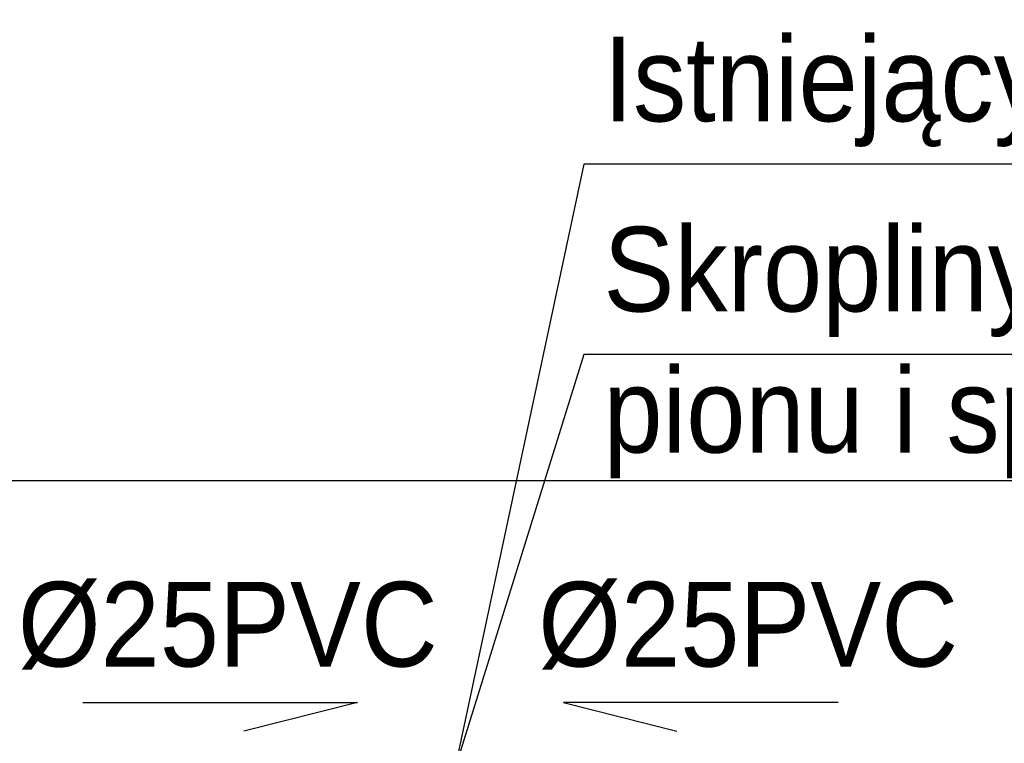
# Model space of a CAD drawing. Header units: millimetres. Extents: x -53858 to 733, y -20463 to 1307.
# Tile 250 of 256: x -51825 to -51639, y -15855 to -15718. Entities that reach past the tile are written whole.
import ezdxf

# ---------------------------------------------------------------- set-up
doc = ezdxf.new("R2010")
doc.units = ezdxf.units.MM
doc.linetypes.add('CONTINOUS', pattern=[0])
doc.linetypes.add('DASHDOT', pattern=[1, 0.5, -0.25, 0, -0.25])
doc.layers.add('IS_PODKLAD', color=252, linetype='Continuous')
doc.layers.add('XREF_2024_11_27_RZUT_BASEN_CAD$0$_ściany', color=8, linetype='Continuous')
doc.layers.add('is_skropliny_opis_ALDI', color=27, linetype='CONTINOUS', lineweight=30)
doc.layers.add('is_skropliny_przewody_istniejące', color=194, linetype='DASHDOT', lineweight=40)
doc.styles.add('styl_FI', font='arial.ttf', dxfattribs={"width": 0.9, "height": 16})

# ---------------------------------------------------------------- blocks, each defined once
blk = doc.blocks.new('XREF_2024_11_27_RZUT_BASEN_CAD')
at = {"layer": 'XREF_2024_11_27_RZUT_BASEN_CAD$0$_ściany'}
blk.add_line((-52027.44, -15804.93), (-51284.44, -15804.93), dxfattribs=at)

msp = doc.modelspace()

# ---------------------------------------------------------------- linework, layer by layer
at = {"layer": 'is_skropliny_opis_ALDI'}
for p, q in [((-51813.25, -15846.92, 13989.85), (-51761.32, -15846.92, 13989.85)), ((-51761.32, -15846.92, 13989.85), (-51782.78, -15852.31, 13989.85)), ((-51670.45, -15846.92, 13989.85), (-51722.38, -15846.92, 13989.85)), ((-51722.38, -15846.92, 13989.85), (-51700.92, -15852.31, 13989.85))]:
    msp.add_line(p, q, dxfattribs=at)
msp.add_lwpolyline([(-51374.9, -15781.13), (-51718.51, -15781.13), (-51742.94, -15859.71)], dxfattribs=at)
at = {"layer": 'is_skropliny_przewody_istniejące', "linetype": 'ByBlock', "lineweight": 30}
msp.add_lwpolyline([(-51509.79, -15745.2), (-51718.51, -15745.2), (-51742.94, -15859.71)], dxfattribs=at)

# ---------------------------------------------------------------- block references
at = {"layer": 'IS_PODKLAD'}
msp.add_blockref('XREF_2024_11_27_RZUT_BASEN_CAD', (0, 0), dxfattribs=at)

# ---------------------------------------------------------------- texts
at = {"layer": 'is_skropliny_opis_ALDI', "style": 'styl_FI', "width": 0.9}
for p in [(-51825.52, -15840.11), (-51727.13, -15840.11)]:
    msp.add_text('%%C25PVC', height=16, rotation=360, dxfattribs=at).set_placement(p)
at = {"layer": 'is_skropliny_opis_ALDI', "insert": (-51714.81, -15757.02), "char_height": 16, "attachment_point": 1, "rotation": 360, "style": 'styl_FI'}
msp.add_mtext_dynamic_manual_height_columns('Skropliny odprowadzić do istniejącego pionu i sprowadzić nad posadzkę', width=381.165, gutter_width=12.5, heights=[0], dxfattribs=at)
at = {"layer": 'is_skropliny_przewody_istniejące', "linetype": 'ByBlock', "insert": (-51714.81, -15721.09), "char_height": 16, "attachment_point": 1, "rotation": 360, "style": 'styl_FI'}
msp.add_mtext_dynamic_manual_height_columns('Istniejący pion skroplin', width=381.165, gutter_width=12.5, heights=[0], dxfattribs=at)

doc.saveas('drawing.dxf')
